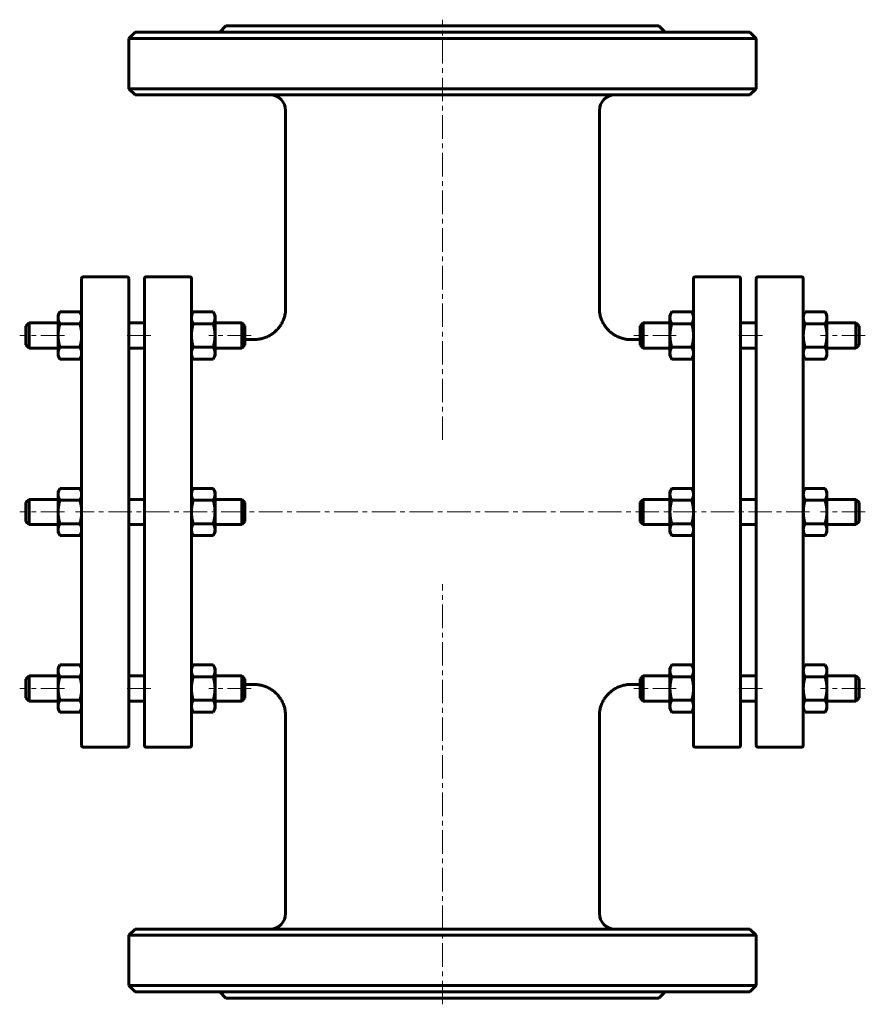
# Model space of a CAD drawing. Header units: millimetres. Extents: x 247 to 516, y 80 to 394.
import ezdxf

# ---------------------------------------------------------------- set-up
doc = ezdxf.new("R2010")
doc.units = ezdxf.units.MM
doc.linetypes.add('K5LT_AXLED', pattern=[12, 7.5, -1.5, 1.5, -1.5])
doc.linetypes.add('K5LT_BASIC', pattern=[0])
doc.layers.add('Системный слой (1)', color=7, linetype='Continuous', true_color=0x6c6c6c)

# ---------------------------------------------------------------- blocks, each defined once
blk = doc.blocks.new('U0')
at = {"layer": 'Системный слой (1)', "linetype": 'K5LT_BASIC', "lineweight": 60}
for p, q in [((318.42, 181.69), (321.42, 181.69)), ((441.42, 181.69), (444.42, 181.69))]:
    blk.add_line(p, q, dxfattribs=at)
blk = doc.blocks.new('U1')
at = {"layer": 'Системный слой (1)', "linetype": 'K5LT_BASIC', "lineweight": 60}
for p, q in [((318.42, 291.69), (321.42, 291.69)), ((441.42, 291.69), (444.42, 291.69))]:
    blk.add_line(p, q, dxfattribs=at)

msp = doc.modelspace()

# ---------------------------------------------------------------- linework, layer by layer
at = {"layer": 'Системный слой (1)', "linetype": 'K5LT_AXLED', "lineweight": 18}
for p, q in [((381.42, 259.69), (381.42, 393.69)), ((260.92, 292.98), (246.67, 292.98)), ((288.42, 292.98), (279.42, 292.98)), ((320.42, 292.98), (306.92, 292.98)), ((455.92, 292.98), (442.42, 292.98)), ((483.42, 292.98), (474.42, 292.98)), ((516.17, 292.98), (501.92, 292.98)), ((260.92, 236.69), (246.67, 236.69)), ((498.42, 236.69), (264.42, 236.69)), ((516.17, 236.69), (501.92, 236.69)), ((381.42, 79.69), (381.42, 213.69)), ((260.92, 180.39), (246.67, 180.39)), ((288.42, 180.39), (279.42, 180.39)), ((320.42, 180.39), (306.92, 180.39)), ((455.92, 180.39), (442.42, 180.39)), ((483.42, 180.39), (474.42, 180.39)), ((516.17, 180.39), (501.92, 180.39))]:
    msp.add_line(p, q, dxfattribs=at)
at = {"layer": 'Системный слой (1)', "linetype": 'K5LT_BASIC', "lineweight": 60}
for p, q in [((283.42, 389.69), (281.42, 387.69)), ((283.42, 389.69), (479.42, 389.69)), ((312.42, 391.69), (310.42, 389.69)), ((312.42, 391.69), (450.42, 391.69)), ((450.42, 391.69), (452.42, 389.69)), ((479.42, 389.69), (481.42, 387.69)), ((281.42, 371.69), (281.42, 387.69)), ((281.42, 387.69), (481.42, 387.69)), ((481.42, 371.69), (481.42, 387.69)), ((283.42, 369.69), (281.42, 371.69)), ((481.42, 371.69), (281.42, 371.69)), ((479.42, 369.69), (481.42, 371.69)), ((283.42, 369.69), (479.42, 369.69)), ((331.42, 301.68), (331.42, 364.69)), ((431.42, 301.68), (431.42, 364.69)), ((266.42, 162.19), (266.42, 311.19)), ((266.92, 311.69), (280.92, 311.69)), ((281.42, 311.19), (281.42, 162.19)), ((286.42, 162.19), (286.42, 311.19)), ((300.92, 311.69), (286.92, 311.69)), ((301.42, 311.19), (301.42, 162.19)), ((461.42, 311.19), (461.42, 162.19)), ((475.92, 311.69), (461.92, 311.69)), ((476.42, 162.19), (476.42, 311.19)), ((481.42, 311.19), (481.42, 162.19)), ((481.92, 311.69), (495.92, 311.69)), ((496.42, 162.19), (496.42, 311.19)), ((258.92, 299.48), (259.5, 300.48)), ((258.92, 298.61), (258.92, 299.48)), ((258.92, 292.98), (258.92, 298.61)), ((259.5, 300.48), (265.84, 300.48)), ((266.42, 299.48), (265.84, 300.48)), ((301.42, 299.48), (302, 300.48)), ((302, 300.48), (308.34, 300.48)), ((308.92, 299.48), (308.34, 300.48)), ((308.92, 299.48), (308.92, 298.61)), ((308.92, 298.61), (308.92, 292.98)), ((453.92, 299.48), (454.5, 300.48)), ((453.92, 298.61), (453.92, 299.48)), ((453.92, 292.98), (453.92, 298.61)), ((454.5, 300.48), (460.84, 300.48)), ((461.42, 299.48), (460.84, 300.48)), ((496.42, 299.48), (497, 300.48)), ((497, 300.48), (503.34, 300.48)), ((503.92, 299.48), (503.34, 300.48)), ((503.92, 299.48), (503.92, 298.61)), ((503.92, 298.61), (503.92, 292.98)), ((248.67, 295.98), (249.67, 296.98)), ((248.67, 289.98), (248.67, 295.98)), ((249.67, 296.98), (249.67, 288.98)), ((249.67, 296.98), (258.92, 296.98)), ((259.5, 296.73), (265.84, 296.73)), ((281.42, 296.98), (286.42, 296.98)), ((302, 296.73), (308.34, 296.73)), ((308.92, 296.98), (317.42, 296.98)), ((318.42, 295.98), (317.42, 296.98)), ((317.42, 288.98), (317.42, 296.98)), ((318.42, 295.98), (318.42, 289.98)), ((444.42, 295.98), (445.42, 296.98)), ((444.42, 295.98), (444.42, 289.98)), ((445.42, 288.98), (445.42, 296.98)), ((445.42, 296.98), (453.92, 296.98)), ((454.5, 296.73), (460.84, 296.73)), ((476.42, 296.98), (481.42, 296.98)), ((497, 296.73), (503.34, 296.73)), ((503.92, 296.98), (513.17, 296.98)), ((513.17, 296.98), (513.17, 288.98)), ((514.17, 295.98), (513.17, 296.98)), ((514.17, 289.98), (514.17, 295.98)), ((258.92, 287.35), (258.92, 292.98)), ((308.92, 292.98), (308.92, 287.35)), ((453.92, 287.35), (453.92, 292.98)), ((503.92, 292.98), (503.92, 287.35)), ((248.67, 289.98), (249.67, 288.98)), ((249.67, 288.98), (258.92, 288.98)), ((259.5, 289.23), (265.84, 289.23)), ((281.42, 288.98), (286.42, 288.98)), ((302, 289.23), (308.34, 289.23)), ((308.92, 288.98), (317.42, 288.98)), ((318.42, 289.98), (317.42, 288.98)), ((321.42, 291.68), (321.42, 291.68)), ((441.42, 291.68), (441.42, 291.68)), ((444.42, 289.98), (445.42, 288.98)), ((445.42, 288.98), (453.92, 288.98)), ((454.5, 289.23), (460.84, 289.23)), ((476.42, 288.98), (481.42, 288.98)), ((497, 289.23), (503.34, 289.23)), ((503.92, 288.98), (513.17, 288.98)), ((514.17, 289.98), (513.17, 288.98)), ((258.92, 286.48), (258.92, 287.35)), ((258.92, 286.48), (259.5, 285.47)), ((266.42, 286.48), (265.84, 285.47)), ((301.42, 286.48), (302, 285.47)), ((308.92, 286.48), (308.34, 285.47)), ((308.92, 287.35), (308.92, 286.48)), ((453.92, 286.48), (453.92, 287.35)), ((453.92, 286.48), (454.5, 285.47)), ((461.42, 286.48), (460.84, 285.47)), ((496.42, 286.48), (497, 285.47)), ((503.92, 286.48), (503.34, 285.47)), ((503.92, 287.35), (503.92, 286.48)), ((259.5, 285.47), (265.84, 285.47)), ((302, 285.47), (308.34, 285.47)), ((454.5, 285.47), (460.84, 285.47)), ((497, 285.47), (503.34, 285.47)), ((258.92, 243.19), (259.5, 244.19)), ((258.92, 242.32), (258.92, 243.19)), ((258.92, 236.69), (258.92, 242.32)), ((259.5, 244.19), (265.84, 244.19)), ((266.42, 243.19), (265.84, 244.19)), ((301.42, 243.19), (302, 244.19)), ((302, 244.19), (308.34, 244.19)), ((308.92, 243.19), (308.34, 244.19)), ((308.92, 243.19), (308.92, 242.32)), ((308.92, 242.32), (308.92, 236.69)), ((453.92, 243.19), (454.5, 244.19)), ((453.92, 242.32), (453.92, 243.19)), ((453.92, 236.69), (453.92, 242.32)), ((454.5, 244.19), (460.84, 244.19)), ((461.42, 243.19), (460.84, 244.19)), ((496.42, 243.19), (497, 244.19)), ((497, 244.19), (503.34, 244.19)), ((503.92, 243.19), (503.34, 244.19)), ((503.92, 243.19), (503.92, 242.32)), ((503.92, 242.32), (503.92, 236.69)), ((248.67, 239.69), (249.67, 240.69)), ((248.67, 233.69), (248.67, 239.69)), ((249.67, 240.69), (249.67, 232.69)), ((249.67, 240.69), (258.92, 240.69)), ((259.5, 240.44), (265.84, 240.44)), ((281.42, 240.69), (286.42, 240.69)), ((302, 240.44), (308.34, 240.44)), ((308.92, 240.69), (317.42, 240.69)), ((317.42, 232.69), (317.42, 240.69)), ((318.42, 239.69), (317.42, 240.69)), ((318.42, 239.69), (318.42, 233.69)), ((444.42, 239.69), (445.42, 240.69)), ((444.42, 239.69), (444.42, 233.69)), ((445.42, 232.69), (445.42, 240.69)), ((445.42, 240.69), (453.92, 240.69)), ((454.5, 240.44), (460.84, 240.44)), ((476.42, 240.69), (481.42, 240.69)), ((497, 240.44), (503.34, 240.44)), ((503.92, 240.69), (513.17, 240.69)), ((514.17, 239.69), (513.17, 240.69)), ((513.17, 240.69), (513.17, 232.69)), ((514.17, 233.69), (514.17, 239.69)), ((258.92, 231.06), (258.92, 236.69)), ((308.92, 236.69), (308.92, 231.06)), ((453.92, 231.06), (453.92, 236.69)), ((503.92, 236.69), (503.92, 231.06)), ((248.67, 233.69), (249.67, 232.69)), ((249.67, 232.69), (258.92, 232.69)), ((259.5, 232.93), (265.84, 232.93)), ((281.42, 232.69), (286.42, 232.69)), ((302, 232.93), (308.34, 232.93)), ((308.92, 232.69), (317.42, 232.69)), ((318.42, 233.69), (317.42, 232.69)), ((444.42, 233.69), (445.42, 232.69)), ((445.42, 232.69), (453.92, 232.69)), ((454.5, 232.93), (460.84, 232.93)), ((476.42, 232.69), (481.42, 232.69)), ((497, 232.93), (503.34, 232.93)), ((503.92, 232.69), (513.17, 232.69)), ((514.17, 233.69), (513.17, 232.69)), ((258.92, 230.19), (258.92, 231.06)), ((258.92, 230.19), (259.5, 229.18)), ((266.42, 230.19), (265.84, 229.18)), ((301.42, 230.19), (302, 229.18)), ((308.92, 230.19), (308.34, 229.18)), ((308.92, 231.06), (308.92, 230.19)), ((453.92, 230.19), (453.92, 231.06)), ((453.92, 230.19), (454.5, 229.18)), ((461.42, 230.19), (460.84, 229.18)), ((496.42, 230.19), (497, 229.18)), ((503.92, 230.19), (503.34, 229.18)), ((503.92, 231.06), (503.92, 230.19)), ((259.5, 229.18), (265.84, 229.18)), ((302, 229.18), (308.34, 229.18)), ((454.5, 229.18), (460.84, 229.18)), ((497, 229.18), (503.34, 229.18)), ((258.92, 186.89), (259.5, 187.9)), ((258.92, 186.02), (258.92, 186.89)), ((258.92, 180.39), (258.92, 186.02)), ((259.5, 187.9), (265.84, 187.9)), ((266.42, 186.89), (265.84, 187.9)), ((301.42, 186.89), (302, 187.9)), ((302, 187.9), (308.34, 187.9)), ((308.92, 186.89), (308.34, 187.9)), ((308.92, 186.89), (308.92, 186.02)), ((308.92, 186.02), (308.92, 180.39)), ((453.92, 186.89), (454.5, 187.9)), ((453.92, 186.02), (453.92, 186.89)), ((453.92, 180.39), (453.92, 186.02)), ((454.5, 187.9), (460.84, 187.9)), ((461.42, 186.89), (460.84, 187.9)), ((496.42, 186.89), (497, 187.9)), ((497, 187.9), (503.34, 187.9)), ((503.92, 186.89), (503.34, 187.9)), ((503.92, 186.89), (503.92, 186.02)), ((503.92, 186.02), (503.92, 180.39)), ((248.67, 183.39), (249.67, 184.39)), ((248.67, 177.39), (248.67, 183.39)), ((249.67, 184.39), (258.92, 184.39)), ((249.67, 184.39), (249.67, 176.39)), ((259.5, 184.15), (265.84, 184.15)), ((281.42, 184.39), (286.42, 184.39)), ((302, 184.15), (308.34, 184.15)), ((308.92, 184.39), (317.42, 184.39)), ((318.42, 183.39), (317.42, 184.39)), ((317.42, 176.39), (317.42, 184.39)), ((318.42, 183.39), (318.42, 177.39)), ((444.42, 183.39), (445.42, 184.39)), ((444.42, 183.39), (444.42, 177.39)), ((445.42, 184.39), (453.92, 184.39)), ((445.42, 176.39), (445.42, 184.39)), ((454.5, 184.15), (460.84, 184.15)), ((476.42, 184.39), (481.42, 184.39)), ((497, 184.15), (503.34, 184.15)), ((503.92, 184.39), (513.17, 184.39)), ((513.17, 184.39), (513.17, 176.39)), ((514.17, 183.39), (513.17, 184.39)), ((514.17, 177.39), (514.17, 183.39)), ((258.92, 174.77), (258.92, 180.39)), ((308.92, 180.39), (308.92, 174.77)), ((453.92, 174.77), (453.92, 180.39)), ((503.92, 180.39), (503.92, 174.77)), ((248.67, 177.39), (249.67, 176.39)), ((249.67, 176.39), (258.92, 176.39)), ((259.5, 176.64), (265.84, 176.64)), ((281.42, 176.39), (286.42, 176.39)), ((302, 176.64), (308.34, 176.64)), ((308.92, 176.39), (317.42, 176.39)), ((318.42, 177.39), (317.42, 176.39)), ((444.42, 177.39), (445.42, 176.39)), ((445.42, 176.39), (453.92, 176.39)), ((454.5, 176.64), (460.84, 176.64)), ((476.42, 176.39), (481.42, 176.39)), ((497, 176.64), (503.34, 176.64)), ((503.92, 176.39), (513.17, 176.39)), ((514.17, 177.39), (513.17, 176.39)), ((258.92, 173.89), (258.92, 174.77)), ((258.92, 173.89), (259.5, 172.89)), ((259.5, 172.89), (265.84, 172.89)), ((266.42, 173.89), (265.84, 172.89)), ((301.42, 173.89), (302, 172.89)), ((302, 172.89), (308.34, 172.89)), ((308.92, 173.89), (308.34, 172.89)), ((308.92, 174.77), (308.92, 173.89)), ((453.92, 173.89), (453.92, 174.77)), ((453.92, 173.89), (454.5, 172.89)), ((454.5, 172.89), (460.84, 172.89)), ((461.42, 173.89), (460.84, 172.89)), ((496.42, 173.89), (497, 172.89)), ((497, 172.89), (503.34, 172.89)), ((503.92, 173.89), (503.34, 172.89)), ((503.92, 174.77), (503.92, 173.89)), ((331.42, 108.69), (331.42, 171.69)), ((331.42, 171.69), (331.42, 171.69)), ((431.42, 108.69), (431.42, 171.69)), ((431.42, 171.69), (431.42, 171.69)), ((266.92, 161.69), (280.92, 161.69)), ((300.92, 161.69), (286.92, 161.69)), ((475.92, 161.69), (461.92, 161.69)), ((481.92, 161.69), (495.92, 161.69)), ((283.42, 103.69), (281.42, 101.69)), ((479.42, 103.69), (283.42, 103.69)), ((479.42, 103.69), (481.42, 101.69)), ((281.42, 101.69), (481.42, 101.69)), ((281.42, 85.69), (281.42, 101.69)), ((481.42, 85.69), (481.42, 101.69)), ((481.42, 85.69), (281.42, 85.69)), ((283.42, 83.69), (281.42, 85.69)), ((479.42, 83.69), (481.42, 85.69)), ((283.42, 83.69), (479.42, 83.69)), ((312.42, 81.69), (310.42, 83.69)), ((312.42, 81.69), (450.42, 81.69)), ((450.42, 81.69), (452.42, 83.69))]:
    msp.add_line(p, q, dxfattribs=at)
for centre, radius, start, end in [((326.42, 364.69), 5, 0, 90), ((436.42, 364.69), 5, 90, 180), ((266.92, 311.19), 0.5, 90, 180), ((280.92, 311.19), 0.5, 0, 90), ((286.92, 311.19), 0.5, 90, 180), ((300.92, 311.19), 0.5, 0, 90), ((461.92, 311.19), 0.5, 90, 180), ((475.92, 311.19), 0.5, 0, 90), ((481.92, 311.19), 0.5, 90, 180), ((495.92, 311.19), 0.5, 0, 90), ((266.92, 162.19), 0.5, 180, 270), ((280.92, 162.19), 0.5, 270, 0), ((286.92, 162.19), 0.5, 180, 270), ((300.92, 162.19), 0.5, 270, 0), ((461.92, 162.19), 0.5, 180, 270), ((475.92, 162.19), 0.5, 270, 0), ((481.92, 162.19), 0.5, 180, 270), ((495.92, 162.19), 0.5, 270, 0), ((326.42, 108.69), 5, 270, 0), ((436.42, 108.69), 5, 180, 270)]:
    msp.add_arc(centre, radius, start, end, dxfattribs=at)
for points, knots in [([(331.42, 301.68), (331.42, 301.68), (331.42, 301.68), (331.42, 301.68), (331.42, 301.67), (331.42, 301.67), (331.42, 301.66), (331.42, 301.65), (331.42, 301.64), (331.42, 301.61), (331.42, 301.59), (331.42, 301.53), (331.42, 301.5), (331.42, 301.38), (331.42, 301.31), (331.41, 301.09), (331.4, 300.94), (331.36, 300.5), (331.32, 300.21), (331.19, 299.49), (331.08, 299.07), (330.82, 298.23), (330.66, 297.83), (330.29, 297.04), (330.08, 296.66), (329.62, 295.95), (329.37, 295.61), (328.83, 294.96), (328.53, 294.64), (327.89, 294.05), (327.56, 293.78), (326.86, 293.29), (326.51, 293.07), (325.74, 292.66), (325.34, 292.48), (324.49, 292.17), (324.06, 292.04), (323.19, 291.84), (322.74, 291.76), (322.01, 291.7), (321.72, 291.68), (321.42, 291.68)], [0, 0, 0, 0, 0.006684, 0.006684, 0.017377, 0.017377, 0.037428, 0.037428, 0.076192, 0.076192, 0.152384, 0.152384, 0.303432, 0.303432, 0.602853, 0.602853, 1.196349, 1.196349, 2.372647, 2.372647, 4.125827, 4.125827, 5.878883, 5.878883, 7.606711, 7.606711, 9.277722, 9.277722, 11.031688, 11.031688, 12.754773, 12.754773, 14.432993, 14.432993, 16.225295, 16.225295, 18.035001, 18.035001, 19.828031, 19.828031, 20.999666, 20.999666, 20.999666, 20.999666]), ([(431.42, 301.68), (431.42, 301.68), (431.42, 301.68), (431.42, 301.67), (431.42, 301.67), (431.42, 301.66), (431.42, 301.65), (431.42, 301.63), (431.42, 301.61), (431.42, 301.57), (431.42, 301.54), (431.42, 301.46), (431.42, 301.41), (431.43, 301.25), (431.43, 301.15), (431.45, 300.84), (431.47, 300.64), (431.55, 300.05), (431.62, 299.66), (431.82, 298.86), (431.96, 298.44), (432.27, 297.63), (432.46, 297.23), (432.88, 296.48), (433.11, 296.11), (433.63, 295.41), (433.91, 295.07), (434.51, 294.44), (434.84, 294.15), (435.5, 293.62), (435.85, 293.37), (436.58, 292.93), (436.97, 292.73), (437.77, 292.37), (438.2, 292.22), (439.06, 291.96), (439.5, 291.87), (440.43, 291.72), (440.93, 291.68), (441.42, 291.68)], [0, 0, 0, 0, 0.010694, 0.010694, 0.026734, 0.026734, 0.056141, 0.056141, 0.112283, 0.112283, 0.221893, 0.221893, 0.435765, 0.435765, 0.852816, 0.852816, 1.665531, 1.665531, 3.248187, 3.248187, 5.004396, 5.004396, 6.742435, 6.742435, 8.477222, 8.477222, 10.236085, 10.236085, 11.976694, 11.976694, 13.671394, 13.671394, 15.407229, 15.407229, 17.212879, 17.212879, 19.017676, 19.017676, 20.998329, 20.998329, 20.998329, 20.998329]), ([(331.42, 171.69), (331.42, 171.69), (331.42, 171.69), (331.42, 171.69), (331.42, 171.7), (331.42, 171.7), (331.42, 171.71), (331.42, 171.72), (331.42, 171.73), (331.42, 171.76), (331.42, 171.78), (331.42, 171.84), (331.42, 171.87), (331.42, 171.99), (331.41, 172.06), (331.4, 172.28), (331.39, 172.43), (331.35, 172.87), (331.31, 173.16), (331.19, 173.88), (331.08, 174.3), (330.82, 175.13), (330.66, 175.54), (330.29, 176.32), (330.08, 176.7), (329.63, 177.41), (329.38, 177.74), (328.84, 178.4), (328.54, 178.72), (327.91, 179.31), (327.57, 179.58), (326.88, 180.07), (326.53, 180.29), (325.77, 180.7), (325.36, 180.88), (324.52, 181.2), (324.09, 181.33), (323.22, 181.53), (322.78, 181.6), (322.03, 181.67), (321.73, 181.69), (321.42, 181.69)], [0, 0, 0, 0, 0.006684, 0.006684, 0.017379, 0.017379, 0.037431, 0.037431, 0.076199, 0.076199, 0.152398, 0.152398, 0.303459, 0.303459, 0.602908, 0.602908, 1.196457, 1.196457, 2.372863, 2.372863, 4.120863, 4.120863, 5.869384, 5.869384, 7.593452, 7.593452, 9.249318, 9.249318, 11.002007, 11.002007, 12.723262, 12.723262, 14.396595, 14.396595, 16.183519, 16.183519, 17.988021, 17.988021, 19.776395, 19.776395, 20.999666, 20.999666, 20.999666, 20.999666]), ([(431.42, 171.69), (431.42, 171.69), (431.42, 171.69), (431.42, 171.7), (431.42, 171.7), (431.42, 171.71), (431.42, 171.72), (431.42, 171.74), (431.42, 171.76), (431.42, 171.8), (431.42, 171.82), (431.43, 171.91), (431.43, 171.96), (431.43, 172.12), (431.44, 172.22), (431.46, 172.53), (431.48, 172.73), (431.55, 173.32), (431.62, 173.71), (431.82, 174.51), (431.96, 174.93), (432.27, 175.74), (432.46, 176.13), (432.88, 176.89), (433.11, 177.25), (433.62, 177.95), (433.91, 178.29), (434.51, 178.92), (434.83, 179.21), (435.5, 179.75), (435.84, 179.99), (436.57, 180.43), (436.95, 180.63), (437.75, 180.99), (438.17, 181.14), (439.03, 181.4), (439.47, 181.5), (440.41, 181.65), (440.92, 181.69), (441.42, 181.69)], [0, 0, 0, 0, 0.010695, 0.010695, 0.026736, 0.026736, 0.056147, 0.056147, 0.112293, 0.112293, 0.221913, 0.221913, 0.435804, 0.435804, 0.852893, 0.852893, 1.665682, 1.665682, 3.248482, 3.248482, 4.999791, 4.999791, 6.733718, 6.733718, 8.465079, 8.465079, 10.221507, 10.221507, 11.960733, 11.960733, 13.652483, 13.652483, 15.366531, 15.366531, 17.166844, 17.166844, 18.966743, 18.966743, 20.998329, 20.998329, 20.998329, 20.998329])]:
    msp.add_open_spline(points, degree=3, knots=knots, dxfattribs=at)
for points in [[(259.5, 300.48), (258.92, 299.48), (258.92, 298.61)], [(258.92, 298.61), (258.92, 297.74), (259.5, 296.73)], [(266.42, 298.61), (266.42, 299.48), (265.84, 300.48)], [(265.84, 296.73), (266.42, 297.74), (266.42, 298.61)], [(302, 300.48), (301.42, 299.48), (301.42, 298.61)], [(301.42, 298.61), (301.42, 297.74), (302, 296.73)], [(308.92, 298.61), (308.92, 299.48), (308.34, 300.48)], [(308.34, 296.73), (308.92, 297.74), (308.92, 298.61)], [(454.5, 300.48), (453.92, 299.48), (453.92, 298.61)], [(453.92, 298.61), (453.92, 297.74), (454.5, 296.73)], [(461.42, 298.61), (461.42, 299.48), (460.84, 300.48)], [(460.84, 296.73), (461.42, 297.74), (461.42, 298.61)], [(497, 300.48), (496.42, 299.48), (496.42, 298.61)], [(496.42, 298.61), (496.42, 297.74), (497, 296.73)], [(503.92, 298.61), (503.92, 299.48), (503.34, 300.48)], [(503.34, 296.73), (503.92, 297.74), (503.92, 298.61)], [(259.5, 296.73), (258.92, 294.72), (258.92, 292.98)], [(266.42, 292.98), (266.42, 294.72), (265.84, 296.73)], [(302, 296.73), (301.42, 294.72), (301.42, 292.98)], [(308.92, 292.98), (308.92, 294.72), (308.34, 296.73)], [(454.5, 296.73), (453.92, 294.72), (453.92, 292.98)], [(461.42, 292.98), (461.42, 294.72), (460.84, 296.73)], [(497, 296.73), (496.42, 294.72), (496.42, 292.98)], [(503.92, 292.98), (503.92, 294.72), (503.34, 296.73)], [(258.92, 292.98), (258.92, 291.24), (259.5, 289.23)], [(265.84, 289.23), (266.42, 291.24), (266.42, 292.98)], [(301.42, 292.98), (301.42, 291.24), (302, 289.23)], [(308.34, 289.23), (308.92, 291.24), (308.92, 292.98)], [(453.92, 292.98), (453.92, 291.24), (454.5, 289.23)], [(460.84, 289.23), (461.42, 291.24), (461.42, 292.98)], [(496.42, 292.98), (496.42, 291.24), (497, 289.23)], [(503.34, 289.23), (503.92, 291.24), (503.92, 292.98)], [(259.5, 289.23), (258.92, 288.22), (258.92, 287.35)], [(266.42, 287.35), (266.42, 288.22), (265.84, 289.23)], [(302, 289.23), (301.42, 288.22), (301.42, 287.35)], [(308.92, 287.35), (308.92, 288.22), (308.34, 289.23)], [(454.5, 289.23), (453.92, 288.22), (453.92, 287.35)], [(461.42, 287.35), (461.42, 288.22), (460.84, 289.23)], [(497, 289.23), (496.42, 288.22), (496.42, 287.35)], [(503.92, 287.35), (503.92, 288.22), (503.34, 289.23)], [(258.92, 287.35), (258.92, 286.48), (259.5, 285.47)], [(265.84, 285.47), (266.42, 286.48), (266.42, 287.35)], [(301.42, 287.35), (301.42, 286.48), (302, 285.47)], [(308.34, 285.47), (308.92, 286.48), (308.92, 287.35)], [(453.92, 287.35), (453.92, 286.48), (454.5, 285.47)], [(460.84, 285.47), (461.42, 286.48), (461.42, 287.35)], [(496.42, 287.35), (496.42, 286.48), (497, 285.47)], [(503.34, 285.47), (503.92, 286.48), (503.92, 287.35)], [(259.5, 244.19), (258.92, 243.19), (258.92, 242.32)], [(258.92, 242.32), (258.92, 241.44), (259.5, 240.44)], [(266.42, 242.32), (266.42, 243.19), (265.84, 244.19)], [(265.84, 240.44), (266.42, 241.44), (266.42, 242.32)], [(302, 244.19), (301.42, 243.19), (301.42, 242.32)], [(301.42, 242.32), (301.42, 241.44), (302, 240.44)], [(308.92, 242.32), (308.92, 243.19), (308.34, 244.19)], [(308.34, 240.44), (308.92, 241.44), (308.92, 242.32)], [(454.5, 244.19), (453.92, 243.19), (453.92, 242.32)], [(453.92, 242.32), (453.92, 241.44), (454.5, 240.44)], [(461.42, 242.32), (461.42, 243.19), (460.84, 244.19)], [(460.84, 240.44), (461.42, 241.44), (461.42, 242.32)], [(497, 244.19), (496.42, 243.19), (496.42, 242.32)], [(496.42, 242.32), (496.42, 241.44), (497, 240.44)], [(503.92, 242.32), (503.92, 243.19), (503.34, 244.19)], [(503.34, 240.44), (503.92, 241.44), (503.92, 242.32)], [(259.5, 240.44), (258.92, 238.43), (258.92, 236.69)], [(266.42, 236.69), (266.42, 238.43), (265.84, 240.44)], [(302, 240.44), (301.42, 238.43), (301.42, 236.69)], [(308.92, 236.69), (308.92, 238.43), (308.34, 240.44)], [(454.5, 240.44), (453.92, 238.43), (453.92, 236.69)], [(461.42, 236.69), (461.42, 238.43), (460.84, 240.44)], [(497, 240.44), (496.42, 238.43), (496.42, 236.69)], [(503.92, 236.69), (503.92, 238.43), (503.34, 240.44)], [(258.92, 236.69), (258.92, 234.94), (259.5, 232.93)], [(265.84, 232.93), (266.42, 234.94), (266.42, 236.69)], [(301.42, 236.69), (301.42, 234.94), (302, 232.93)], [(308.34, 232.93), (308.92, 234.94), (308.92, 236.69)], [(453.92, 236.69), (453.92, 234.94), (454.5, 232.93)], [(460.84, 232.93), (461.42, 234.94), (461.42, 236.69)], [(496.42, 236.69), (496.42, 234.94), (497, 232.93)], [(503.34, 232.93), (503.92, 234.94), (503.92, 236.69)], [(259.5, 232.93), (258.92, 231.93), (258.92, 231.06)], [(266.42, 231.06), (266.42, 231.93), (265.84, 232.93)], [(302, 232.93), (301.42, 231.93), (301.42, 231.06)], [(308.92, 231.06), (308.92, 231.93), (308.34, 232.93)], [(454.5, 232.93), (453.92, 231.93), (453.92, 231.06)], [(461.42, 231.06), (461.42, 231.93), (460.84, 232.93)], [(497, 232.93), (496.42, 231.93), (496.42, 231.06)], [(503.92, 231.06), (503.92, 231.93), (503.34, 232.93)], [(258.92, 231.06), (258.92, 230.19), (259.5, 229.18)], [(265.84, 229.18), (266.42, 230.19), (266.42, 231.06)], [(301.42, 231.06), (301.42, 230.19), (302, 229.18)], [(308.34, 229.18), (308.92, 230.19), (308.92, 231.06)], [(453.92, 231.06), (453.92, 230.19), (454.5, 229.18)], [(460.84, 229.18), (461.42, 230.19), (461.42, 231.06)], [(496.42, 231.06), (496.42, 230.19), (497, 229.18)], [(503.34, 229.18), (503.92, 230.19), (503.92, 231.06)], [(259.5, 187.9), (258.92, 186.89), (258.92, 186.02)], [(258.92, 186.02), (258.92, 185.15), (259.5, 184.15)], [(266.42, 186.02), (266.42, 186.89), (265.84, 187.9)], [(265.84, 184.15), (266.42, 185.15), (266.42, 186.02)], [(302, 187.9), (301.42, 186.89), (301.42, 186.02)], [(301.42, 186.02), (301.42, 185.15), (302, 184.15)], [(308.92, 186.02), (308.92, 186.89), (308.34, 187.9)], [(308.34, 184.15), (308.92, 185.15), (308.92, 186.02)], [(454.5, 187.9), (453.92, 186.89), (453.92, 186.02)], [(453.92, 186.02), (453.92, 185.15), (454.5, 184.15)], [(461.42, 186.02), (461.42, 186.89), (460.84, 187.9)], [(460.84, 184.15), (461.42, 185.15), (461.42, 186.02)], [(497, 187.9), (496.42, 186.89), (496.42, 186.02)], [(496.42, 186.02), (496.42, 185.15), (497, 184.15)], [(503.92, 186.02), (503.92, 186.89), (503.34, 187.9)], [(503.34, 184.15), (503.92, 185.15), (503.92, 186.02)], [(259.5, 184.15), (258.92, 182.14), (258.92, 180.39)], [(266.42, 180.39), (266.42, 182.14), (265.84, 184.15)], [(302, 184.15), (301.42, 182.14), (301.42, 180.39)], [(308.92, 180.39), (308.92, 182.14), (308.34, 184.15)], [(454.5, 184.15), (453.92, 182.14), (453.92, 180.39)], [(461.42, 180.39), (461.42, 182.14), (460.84, 184.15)], [(497, 184.15), (496.42, 182.14), (496.42, 180.39)], [(503.92, 180.39), (503.92, 182.14), (503.34, 184.15)], [(258.92, 180.39), (258.92, 178.65), (259.5, 176.64)], [(265.84, 176.64), (266.42, 178.65), (266.42, 180.39)], [(301.42, 180.39), (301.42, 178.65), (302, 176.64)], [(308.34, 176.64), (308.92, 178.65), (308.92, 180.39)], [(453.92, 180.39), (453.92, 178.65), (454.5, 176.64)], [(460.84, 176.64), (461.42, 178.65), (461.42, 180.39)], [(496.42, 180.39), (496.42, 178.65), (497, 176.64)], [(503.34, 176.64), (503.92, 178.65), (503.92, 180.39)], [(259.5, 176.64), (258.92, 175.64), (258.92, 174.77)], [(266.42, 174.77), (266.42, 175.64), (265.84, 176.64)], [(302, 176.64), (301.42, 175.64), (301.42, 174.77)], [(308.92, 174.77), (308.92, 175.64), (308.34, 176.64)], [(454.5, 176.64), (453.92, 175.64), (453.92, 174.77)], [(461.42, 174.77), (461.42, 175.64), (460.84, 176.64)], [(497, 176.64), (496.42, 175.64), (496.42, 174.77)], [(503.92, 174.77), (503.92, 175.64), (503.34, 176.64)], [(258.92, 174.77), (258.92, 173.89), (259.5, 172.89)], [(265.84, 172.89), (266.42, 173.89), (266.42, 174.77)], [(301.42, 174.77), (301.42, 173.89), (302, 172.89)], [(308.34, 172.89), (308.92, 173.89), (308.92, 174.77)], [(453.92, 174.77), (453.92, 173.89), (454.5, 172.89)], [(460.84, 172.89), (461.42, 173.89), (461.42, 174.77)], [(496.42, 174.77), (496.42, 173.89), (497, 172.89)], [(503.34, 172.89), (503.92, 173.89), (503.92, 174.77)]]:
    msp.add_rational_spline(points, [1, 1.0379548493, 1], degree=2, dxfattribs=at)

# ---------------------------------------------------------------- block references
at = {"layer": 'Системный слой (1)'}
for name in ['U1', 'U0']:
    msp.add_blockref(name, (0, 0), dxfattribs=at)

doc.saveas('drawing.dxf')
